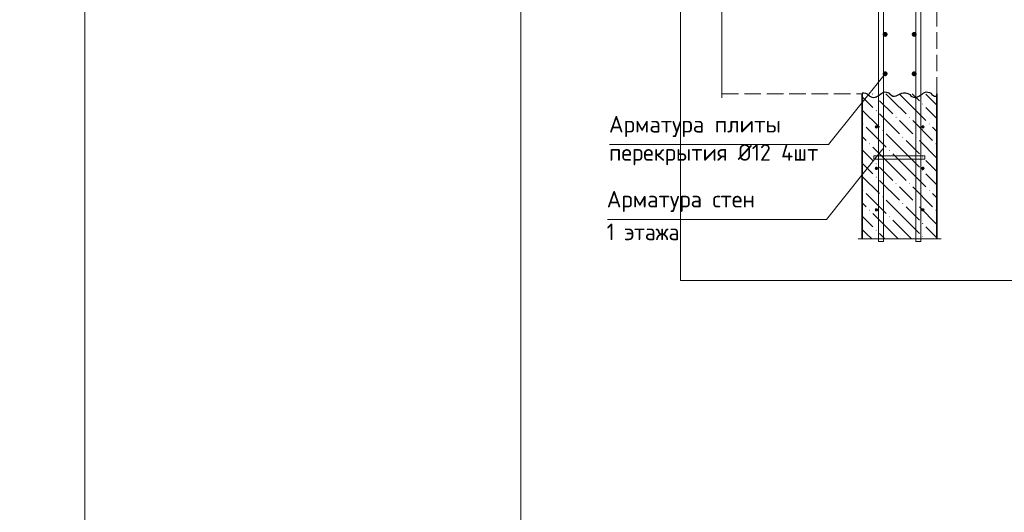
# Model space of a CAD drawing. Header units: millimetres. Extents: x 0 to 21005, y -5 to 14850.
# Tile 11 of 19: x 8854 to 14789, y 3060 to 6030. Entities that reach past the tile are written whole.
import ezdxf

# ---------------------------------------------------------------- set-up
doc = ezdxf.new("R2010")
doc.units = ezdxf.units.MM
doc.linetypes.add('______2', pattern=[135, 100, -35])
for name, color, linetype, lineweight in [('Standard', 7, 'Continuous', 25), ('Позиционная метка линия выноска', 7, 'Continuous', 13), ('Примечания', 7, 'Continuous', 13), ('Стена обрамление Г-обр.', 7, 'Continuous', 25), ('Стена фоновая арматура У1', 7, 'Continuous', 25), ('Стена фоновая арматура Х1', 7, 'Continuous', 25), ('Стена фоновая затяжка С-обр.', 7, 'Continuous', 25)]:
    doc.layers.add(name, color=color, linetype=linetype, lineweight=lineweight)
doc.layers.add('ЖБ Перекрытие верхний уровень', color=7, linetype='Continuous', lineweight=25, true_color=0xe0e0ff)
doc.layers.add('ЖБ Стена верхний уровень', color=7, linetype='Continuous', lineweight=25, true_color=0x006e00)
doc.layers.add('Размерная выноска', color=7, linetype='Continuous')
doc.styles.add('ISOCPEUR', font='txt')

msp = doc.modelspace()

# ---------------------------------------------------------------- hatches: boundary and pattern name
at = {"layer": 'ЖБ Стена верхний уровень', "linetype": 'Continuous', "lineweight": 18, "transparency": 33554687}
for points in [[(14013.4, 5561.3), (14016.6, 5564.5), (14019.9, 5561.3), (14016.6, 5558)], [(14293.4, 5521.3), (14296.6, 5524.5), (14299.9, 5521.3), (14296.6, 5518)], [(14013.4, 5481.3), (14016.6, 5484.6), (14019.9, 5481.3), (14016.6, 5478)], [(13933.4, 5401.3), (13936.6, 5404.5), (13939.8, 5401.3), (13936.6, 5398)], [(14133.4, 5441.3), (14136.6, 5444.5), (14139.8, 5441.3), (14136.6, 5438)], [(14213.4, 5441.3), (14216.6, 5444.5), (14219.9, 5441.3), (14216.6, 5438)], [(14333.4, 5401.3), (14336.6, 5404.5), (14339.8, 5401.3), (14336.6, 5398)], [(14053.4, 5361.3), (14056.6, 5364.5), (14059.9, 5361.3), (14056.6, 5358)], [(13973.4, 5281.3), (13976.6, 5284.6), (13979.9, 5281.3), (13976.6, 5278)], [(14173.4, 5321.3), (14176.6, 5324.5), (14179.9, 5321.3), (14176.6, 5318)], [(14253.4, 5321.3), (14256.6, 5324.5), (14259.9, 5321.3), (14256.6, 5318)], [(14373.4, 5281.3), (14376.6, 5284.6), (14379.9, 5281.3), (14376.6, 5278)], [(14093.4, 5241.3), (14096.6, 5244.5), (14099.9, 5241.3), (14096.6, 5238)], [(14013.4, 5161.3), (14016.6, 5164.5), (14019.9, 5161.3), (14016.6, 5158)], [(14293.4, 5201.3), (14296.6, 5204.5), (14299.9, 5201.3), (14296.6, 5198)], [(14293.4, 5121.3), (14296.6, 5124.5), (14299.9, 5121.3), (14296.6, 5118)], [(14013.4, 5081.3), (14016.6, 5084.6), (14019.9, 5081.3), (14016.6, 5078)], [(13933.4, 5001.3), (13936.6, 5004.5), (13939.8, 5001.3), (13936.6, 4998)], [(14133.4, 5041.3), (14136.6, 5044.5), (14139.8, 5041.3), (14136.6, 5038)], [(14213.4, 5041.3), (14216.6, 5044.5), (14219.9, 5041.3), (14216.6, 5038)], [(14333.4, 5001.3), (14336.6, 5004.5), (14339.8, 5001.3), (14336.6, 4998)], [(14053.4, 4961.3), (14056.6, 4964.5), (14059.9, 4961.3), (14056.6, 4958)], [(13973.4, 4881.3), (13976.6, 4884.6), (13979.9, 4881.3), (13976.6, 4878)], [(14173.4, 4921.3), (14176.6, 4924.5), (14179.9, 4921.3), (14176.6, 4918)], [(14253.4, 4921.3), (14256.6, 4924.5), (14259.9, 4921.3), (14256.6, 4918)], [(14373.4, 4881.3), (14376.6, 4884.6), (14379.9, 4881.3), (14376.6, 4878)], [(14093.4, 4841.3), (14096.6, 4844.5), (14099.9, 4841.3), (14096.6, 4838)], [(14013.4, 4761.3), (14016.6, 4764.5), (14019.9, 4761.3), (14016.6, 4758)], [(14293.4, 4801.3), (14296.6, 4804.5), (14299.9, 4801.3), (14296.6, 4798)], [(14293.4, 4721.3), (14296.6, 4724.5), (14299.9, 4721.3), (14296.6, 4718)]]:
    msp.add_hatch(color=7, dxfattribs=at).paths.add_polyline_path(points, flags=16)
at = {"layer": 'Стена обрамление Г-обр.', "linetype": 'Continuous', "lineweight": 13, "transparency": 33554687}
for points in [[(14085.5, 5941.1), (14084.3, 5946.8), (14081.1, 5951.7), (14076.2, 5954.9), (14070.5, 5956.1), (14064.7, 5954.9), (14059.9, 5951.7), (14056.6, 5946.8), (14055.5, 5941.1), (14056.6, 5935.3), (14059.9, 5930.5), (14064.7, 5927.2), (14070.5, 5926.1), (14076.2, 5927.2), (14081.1, 5930.5), (14084.3, 5935.3)], [(14260.5, 5941.1), (14259.3, 5946.8), (14256.1, 5951.7), (14251.2, 5954.9), (14245.5, 5956.1), (14239.7, 5954.9), (14234.9, 5951.7), (14231.6, 5946.8), (14230.5, 5941.1), (14231.6, 5935.3), (14234.9, 5930.5), (14239.7, 5927.2), (14245.5, 5926.1), (14251.2, 5927.2), (14256.1, 5930.5), (14259.3, 5935.3)], [(14085.5, 5703.6), (14084.3, 5709.3), (14081.1, 5714.2), (14076.2, 5717.4), (14070.5, 5718.6), (14064.7, 5717.4), (14059.9, 5714.2), (14056.6, 5709.3), (14055.5, 5703.6), (14056.6, 5697.8), (14059.9, 5693), (14064.7, 5689.7), (14070.5, 5688.6), (14076.2, 5689.7), (14081.1, 5693), (14084.3, 5697.8)], [(14260.5, 5703.6), (14259.3, 5709.3), (14256.1, 5714.2), (14251.2, 5717.4), (14245.5, 5718.6), (14239.7, 5717.4), (14234.9, 5714.2), (14231.6, 5709.3), (14230.5, 5703.6), (14231.6, 5697.8), (14234.9, 5693), (14239.7, 5689.7), (14245.5, 5688.6), (14251.2, 5689.7), (14256.1, 5693), (14259.3, 5697.8)]]:
    msp.add_hatch(color=7, dxfattribs=at).paths.add_polyline_path(points)
at = {"layer": 'Стена фоновая арматура У1', "linetype": 'Continuous', "lineweight": 13, "transparency": 33554687}
for points in [[(14028, 5383.6), (14027.2, 5387.4), (14025.1, 5390.7), (14021.8, 5392.8), (14018, 5393.6), (14014.2, 5392.8), (14010.9, 5390.7), (14008.7, 5387.4), (14008, 5383.6), (14008.7, 5379.8), (14010.9, 5376.5), (14014.2, 5374.3), (14018, 5373.6), (14021.8, 5374.3), (14025.1, 5376.5), (14027.2, 5379.8)], [(14308, 5383.6), (14307.2, 5387.4), (14305.1, 5390.7), (14301.8, 5392.8), (14298, 5393.6), (14294.2, 5392.8), (14290.9, 5390.7), (14288.7, 5387.4), (14288, 5383.6), (14288.7, 5379.8), (14290.9, 5376.5), (14294.2, 5374.3), (14298, 5373.6), (14301.8, 5374.3), (14305.1, 5376.5), (14307.2, 5379.8)], [(14028, 5133.6), (14027.2, 5137.4), (14025.1, 5140.7), (14021.8, 5142.8), (14018, 5143.6), (14014.2, 5142.8), (14010.9, 5140.7), (14008.7, 5137.4), (14008, 5133.6), (14008.7, 5129.8), (14010.9, 5126.5), (14014.2, 5124.3), (14018, 5123.6), (14021.8, 5124.3), (14025.1, 5126.5), (14027.2, 5129.8)], [(14308, 5133.6), (14307.2, 5137.4), (14305.1, 5140.7), (14301.8, 5142.8), (14298, 5143.6), (14294.2, 5142.8), (14290.9, 5140.7), (14288.7, 5137.4), (14288, 5133.6), (14288.7, 5129.8), (14290.9, 5126.5), (14294.2, 5124.3), (14298, 5123.6), (14301.8, 5124.3), (14305.1, 5126.5), (14307.2, 5129.8)], [(14028, 4883.6), (14027.2, 4887.4), (14025.1, 4890.7), (14021.8, 4892.8), (14018, 4893.6), (14014.2, 4892.8), (14010.9, 4890.7), (14008.7, 4887.4), (14008, 4883.6), (14008.7, 4879.8), (14010.9, 4876.5), (14014.2, 4874.3), (14018, 4873.6), (14021.8, 4874.3), (14025.1, 4876.5), (14027.2, 4879.8)], [(14308, 4883.6), (14307.2, 4887.4), (14305.1, 4890.7), (14301.8, 4892.8), (14298, 4893.6), (14294.2, 4892.8), (14290.9, 4890.7), (14288.7, 4887.4), (14288, 4883.6), (14288.7, 4879.8), (14290.9, 4876.5), (14294.2, 4874.3), (14298, 4873.6), (14301.8, 4874.3), (14305.1, 4876.5), (14307.2, 4879.8)]]:
    msp.add_hatch(color=7, dxfattribs=at).paths.add_polyline_path(points)

# ---------------------------------------------------------------- linework, layer by layer
at = {"layer": 'Standard', "color": 254, "linetype": 'Continuous', "lineweight": 13, "true_color": 0xc4c4ff, "transparency": 33554687}
msp.add_line((12836.9, 9387.6), (12836.9, 4458.6), dxfattribs=at)
at = {"layer": 'Standard', "color": 7, "linetype": 'Continuous', "lineweight": 13, "transparency": 33554687}
for points in [[(21005, 9387.6), (11874.4, 9387.6), (11874.4, 2868.4), (21005, 2868.4)], [(9245.7, -5), (9245.7, 6639.8), (0, 6639.8)]]:
    msp.add_lwpolyline(points, dxfattribs=at)
at = {"layer": 'Standard', "color": 254, "linetype": 'Continuous', "lineweight": 13, "true_color": 0xc4c4ff, "transparency": 33554687}
msp.add_lwpolyline([(12836.9, 4458.6), (15741.9, 4458.6), (15741.9, 9387.6)], dxfattribs=at)
at = {"layer": 'ЖБ Перекрытие верхний уровень', "color": 7, "linetype": '______2', "lineweight": 18, "transparency": 33554687}
for p, q in [((14383, 5583.6), (14383, 6083.6)), ((13086.9, 5583.6), (13933, 5583.6))]:
    msp.add_line(p, q, dxfattribs=at)
at = {"layer": 'ЖБ Стена верхний уровень', "color": 7, "linetype": 'Continuous', "lineweight": 35, "transparency": 33554687}
for p, q in [((13933, 5583.6), (13933, 4708.6)), ((14383, 4708.6), (14383, 5583.6))]:
    msp.add_line(p, q, dxfattribs=at)
at = {"layer": 'ЖБ Стена верхний уровень', "color": 9, "linetype": 'Continuous', "lineweight": 18, "true_color": 0xc7c7c7, "transparency": 33554687}
for p, q in [((13994.3, 5583.6), (13996.6, 5581.3)), ((14116.6, 5541.3), (14074.3, 5583.6)), ((14154.3, 5583.6), (14196.6, 5541.3)), ((14234.3, 5583.6), (14276.6, 5541.3)), ((14356.6, 5541.3), (14316.6, 5581.3)), ((13956.6, 5541.3), (13933, 5564.9)), ((13996.6, 5501.3), (13956.6, 5541.3)), ((14036.6, 5541.3), (14116.6, 5461.3)), ((14116.6, 5541.3), (14196.6, 5461.3)), ((14196.6, 5541.3), (14316.6, 5421.3)), ((14383, 5514.9), (14356.6, 5541.3)), ((13933, 5484.9), (14036.6, 5381.3)), ((14036.6, 5461.3), (14156.6, 5341.3)), ((14316.6, 5501.3), (14383, 5434.9)), ((14196.6, 5381.3), (14156.6, 5421.3)), ((14236.6, 5421.3), (14356.6, 5301.3)), ((13956.6, 5381.3), (14076.6, 5261.3)), ((14236.6, 5341.3), (14196.6, 5381.3)), ((14356.6, 5381.3), (14383, 5354.9)), ((13933, 5324.9), (13956.6, 5301.3)), ((14196.6, 5221.3), (14076.6, 5341.3)), ((14196.6, 5301.3), (14276.6, 5221.3)), ((14276.6, 5301.3), (14383, 5194.9)), ((13933, 5244.9), (13996.6, 5181.3)), ((14116.6, 5141.3), (13996.6, 5261.3)), ((13956.6, 5141.3), (13933, 5164.9)), ((14116.6, 5221.3), (14196.6, 5141.3)), ((14196.6, 5221.3), (14276.6, 5141.3)), ((14356.6, 5141.3), (14316.6, 5181.3)), ((13996.6, 5101.3), (13956.6, 5141.3)), ((14036.6, 5141.3), (14116.6, 5061.3)), ((14116.6, 5141.3), (14196.6, 5061.3)), ((14196.6, 5141.3), (14316.6, 5021.3)), ((14383, 5114.9), (14356.6, 5141.3)), ((13933, 5084.9), (14036.6, 4981.3)), ((14036.6, 5061.3), (14156.6, 4941.3)), ((14316.6, 5101.3), (14383, 5034.9)), ((14196.6, 4981.3), (14156.6, 5021.3)), ((14236.6, 5021.3), (14356.6, 4901.3)), ((13956.6, 4981.3), (14076.6, 4861.3)), ((14196.6, 4821.3), (14076.6, 4941.3)), ((14236.6, 4941.3), (14196.6, 4981.3)), ((14356.6, 4981.3), (14383, 4954.9)), ((13933, 4924.9), (13956.6, 4901.3)), ((14196.6, 4901.3), (14276.6, 4821.3)), ((14276.6, 4901.3), (14383, 4794.9)), ((13933, 4844.9), (13996.6, 4781.3)), ((14116.6, 4741.3), (13996.6, 4861.3)), ((14116.6, 4821.3), (14196.6, 4741.3)), ((14196.6, 4821.3), (14276.6, 4741.3)), ((13956.6, 4741.3), (13933, 4764.9)), ((14356.6, 4741.3), (14316.6, 4781.3)), ((13989.3, 4708.6), (13956.6, 4741.3)), ((14036.6, 4741.3), (14069.3, 4708.6)), ((14116.6, 4741.3), (14149.3, 4708.6)), ((14196.6, 4741.3), (14229.3, 4708.6)), ((14383, 4714.9), (14356.6, 4741.3))]:
    msp.add_line(p, q, dxfattribs=at)
at = {"layer": 'Позиционная метка линия выноска', "color": 7, "linetype": 'Continuous', "lineweight": 13, "transparency": 33554687}
for points in [[(12409.6, 5276.8), (13729.6, 5276.8), (14070.5, 5703.6)], [(12396.3, 4825.2), (13716.3, 4825.2), (14057.1, 5252)]]:
    msp.add_lwpolyline(points, dxfattribs=at)
at = {"layer": 'Примечания', "color": 7, "linetype": 'Continuous', "lineweight": 25, "transparency": 33554687}
for points in [[(13933, 5588), (13942.2, 5588.1), (13952.2, 5586.6), (13961.2, 5583.3), (13968.5, 5577.9), (13974.7, 5571.4), (13982, 5565.9), (13991.2, 5562.6), (14001, 5560.7), (14010.7, 5562.9), (14019.7, 5566.4), (14028.5, 5570.4), (14036, 5575.8), (14043, 5581.5), (14050, 5587.2), (14058.5, 5591.7), (14068, 5594.1), (14078, 5593.8), (14087.7, 5591.1), (14095, 5585.8), (14101.5, 5579.6), (14108.5, 5573.9), (14117, 5569.6), (14127, 5568.6), (14136.7, 5571), (14145.5, 5574.8), (14154, 5579.1), (14162.7, 5583.2), (14171.2, 5587.2), (14181, 5589.2), (14183, 5589.3)], [(14183, 5588), (14192.2, 5588.1), (14202.2, 5586.6), (14211.2, 5583.3), (14218.5, 5577.9), (14224.7, 5571.4), (14232, 5565.9), (14241.2, 5562.6), (14251, 5560.7), (14260.7, 5562.9), (14269.7, 5566.4), (14278.5, 5570.4), (14286, 5575.8), (14293, 5581.5), (14300, 5587.2), (14308.5, 5591.7), (14318, 5594.1), (14328, 5593.8), (14337.7, 5591.1), (14345, 5585.8), (14351.5, 5579.6), (14358.5, 5573.9), (14367, 5569.6), (14377, 5568.6), (14383, 5570.1)]]:
    msp.add_lwpolyline(points, dxfattribs=at)
at = {"layer": 'Размерная выноска', "color": 7, "linetype": 'Continuous', "lineweight": 13, "transparency": 33554687}
for p, q in [((13086.9, 5558.6), (13086.9, 6108.6)), ((13908, 4708.6), (14408, 4708.6))]:
    msp.add_line(p, q, dxfattribs=at)
at = {"layer": 'Стена фоновая арматура Х1', "color": 7, "linetype": 'Continuous', "lineweight": 18, "transparency": 33554687}
for points in [[(14030.5, 4693.6), (14030.5, 8583.6), (14060.5, 8583.6), (14060.5, 4693.6), (14030.5, 4693.6)], [(14255.5, 4693.6), (14255.5, 8583.6), (14285.5, 8583.6), (14285.5, 4693.6), (14255.5, 4693.6)]]:
    msp.add_lwpolyline(points, dxfattribs=at)
at = {"layer": 'Стена фоновая затяжка С-обр.', "color": 98, "linetype": 'Continuous', "lineweight": 13, "true_color": 0x005000, "transparency": 33554687}
msp.add_lwpolyline([(14310.4, 5188.6), (14002.9, 5188.6), (14002.9, 5208.6), (14310.4, 5208.6), (14310.4, 5188.6)], dxfattribs=at)

# ---------------------------------------------------------------- texts
at = {"layer": 'Standard', "color": 7, "linetype": 'Continuous', "lineweight": 18, "transparency": 33554687, "char_height": 100, "attachment_point": 7, "style": 'ISOCPEUR'}
for s, insert, width in [('\\W0.98;Арматура плиты', (12405.8, 5322.3), 1118.538), ('\\W0.97;перекрытия Ø12 4шт', (12405.8, 5152.3), 1377.922), ('\\W0.98;Арматура стен', (12392.5, 4870.7), 1028.573), ('\\W0.93;1 этажа', (12392.5, 4700.7), 566.267)]:
    msp.add_mtext(s, dxfattribs=dict(at, insert=insert, width=width))

doc.saveas('drawing.dxf')
